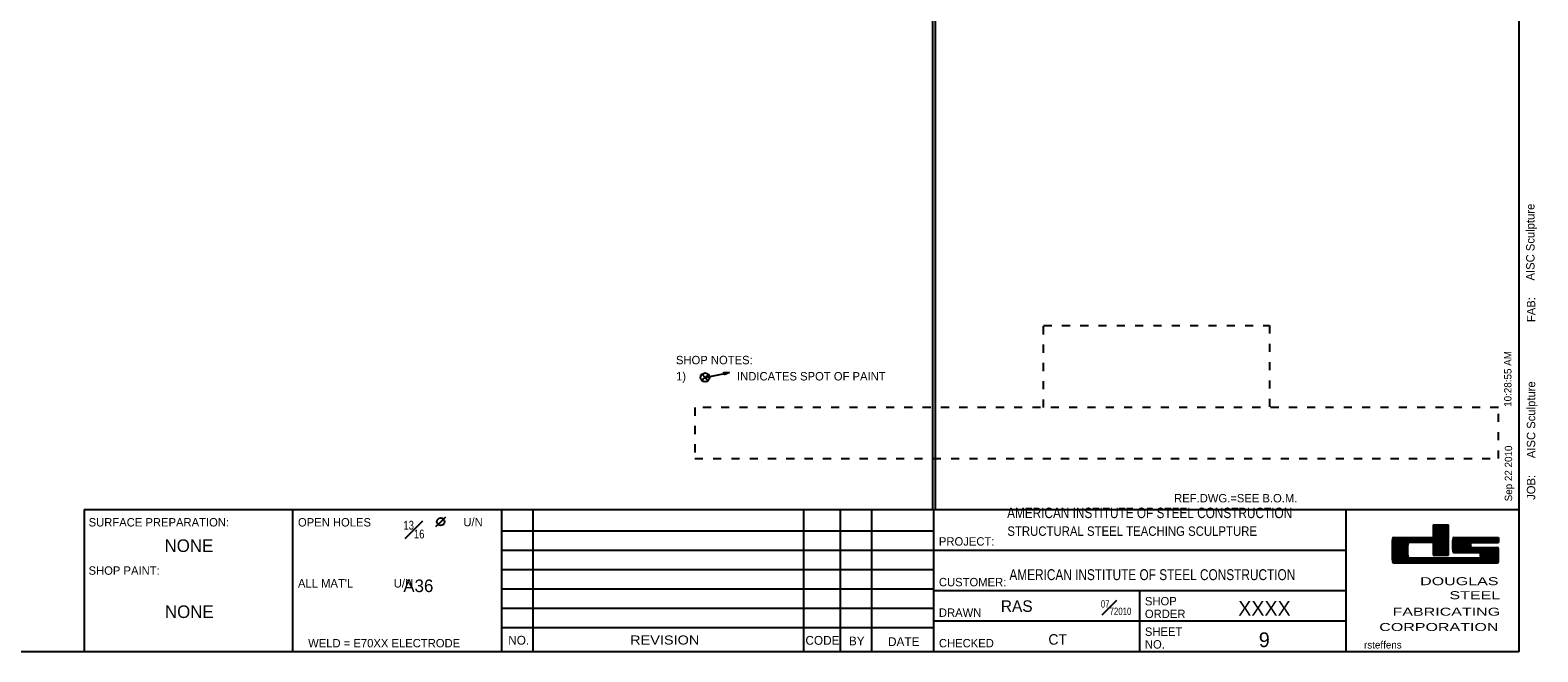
# Model space of a CAD drawing. Header units: inches. Extents: x -17.2 to 17.5, y -11.2 to 11.2.
# Tile 2 of 3: x -1 to 17.5, y -11.2 to -3.6. Entities that reach past the tile are written whole.
import ezdxf
from ezdxf.enums import TextEntityAlignment as Align

# ---------------------------------------------------------------- set-up
doc = ezdxf.new("R2010")
doc.units = ezdxf.units.IN
doc.header["$LTSCALE"] = 2.5
doc.header["$MEASUREMENT"] = 0
doc.linetypes.add('SDS2_3', pattern=[0.05, 0, -0.05])
doc.layers.add('Layer_0', color=7, linetype='Continuous')
doc.styles.add('MTextWidth', font='txt', dxfattribs={"width": 0.8, "height": 0.2})

msp = doc.modelspace()

# ---------------------------------------------------------------- linework, layer by layer
at = {"layer": 'Layer_0', "color": 2, "linetype": 'Continuous'}
for p, q in [((17.25, 11.25), (17.25, -11.25)), ((10.048, 10.837), (10.048, -9.5)), ((10.08, 10.837), (10.08, -9.5)), ((-0.375, -9.5), (-0.375, -11.25)), ((-0.375, -9.5), (17.25, -9.5)), ((2.188, -11.25), (2.188, -9.5)), ((4.75, -9.5), (4.75, -11.25)), ((10.062, -11.25), (10.062, -9.5)), ((15.125, -9.5), (15.125, -11.25)), ((16.198, -9.688), (16.385, -9.688)), ((16.198, -9.728), (16.385, -9.728)), ((16.198, -9.768), (16.385, -9.768)), ((16.198, -9.808), (16.385, -9.808)), ((15.698, -9.888), (16.198, -9.888)), ((15.698, -9.928), (15.885, -9.928)), ((15.698, -9.968), (15.882, -9.968)), ((15.714, -9.844), (16.198, -9.844)), ((16.198, -9.848), (16.385, -9.848)), ((16.198, -9.928), (16.385, -9.928)), ((16.198, -9.968), (16.385, -9.968)), ((16.438, -9.928), (16.656, -9.928)), ((16.438, -9.968), (16.656, -9.968)), ((16.453, -9.844), (17, -9.844)), ((16.672, -9.906), (17, -9.906)), ((16.672, -9.969), (16.984, -9.969)), ((15.698, -10.008), (15.882, -10.008)), ((15.698, -10.048), (15.882, -10.048)), ((15.698, -10.088), (15.885, -10.088)), ((15.698, -10.128), (17, -10.128)), ((15.714, -10.156), (16.984, -10.156)), ((15.901, -10.094), (16.766, -10.094)), ((16.198, -10.008), (16.385, -10.008)), ((16.198, -10.048), (16.385, -10.048)), ((16.198, -10.062), (16.385, -10.062)), ((16.438, -10.008), (17, -10.008)), ((16.453, -10.031), (16.766, -10.031)), ((16.781, -10.048), (17, -10.048)), ((16.781, -10.088), (17, -10.088)), ((4.75, -10.95), (10.064, -10.95)), ((17.25, -11.25), (-17.25, -11.25))]:
    msp.add_line(p, q, dxfattribs=at)
at = {"layer": 'Layer_0', "color": 6, "linetype": 'SDS2_3'}
for p, q in [((11.411, -8.25), (11.411, -7.241)), ((11.411, -7.241), (14.186, -7.241)), ((14.186, -7.241), (14.186, -8.25)), ((7.125, -8.25), (7.125, -8.875)), ((17, -8.25), (7.125, -8.25)), ((17, -8.875), (17, -8.25)), ((7.125, -8.875), (17, -8.875))]:
    msp.add_line(p, q, dxfattribs=at)
at = {"layer": 'Layer_0', "color": 1, "linetype": 'Continuous'}
for p, q in [((7.21, -7.915), (7.252, -7.879)), ((7.252, -7.879), (7.216, -7.837)), ((7.252, -7.879), (7.552, -7.817)), ((7.252, -7.879), (7.294, -7.844)), ((7.287, -7.921), (7.252, -7.879)), ((7.488, -7.845), (7.482, -7.816)), ((7.482, -7.816), (7.552, -7.817)), ((7.552, -7.817), (7.488, -7.845)), ((7.552, -7.817), (7.552, -7.817)), ((4.004, -9.652), (4.066, -9.59)), ((5.134, -9.5), (5.134, -11.25)), ((8.463, -9.5), (8.463, -11.25)), ((8.911, -9.5), (8.911, -11.25)), ((9.296, -9.5), (9.296, -11.25)), ((4.004, -9.652), (3.941, -9.715)), ((4.75, -9.762), (10.064, -9.762)), ((4.75, -10), (10.064, -10)), ((10.062, -10), (15.125, -10)), ((4.75, -10.238), (10.064, -10.238)), ((4.75, -10.475), (10.064, -10.475)), ((15.125, -10.5), (10.062, -10.5)), ((12.594, -11.25), (12.594, -10.5)), ((4.75, -10.712), (10.064, -10.712)), ((15.125, -10.875), (10.062, -10.875))]:
    msp.add_line(p, q, dxfattribs=at)
at = {"layer": 'Layer_0', "color": 5, "linetype": 'Continuous'}
for p, q in [((16.198, -9.688), (16.198, -9.844)), ((16.198, -9.708), (16.385, -9.708)), ((16.198, -9.748), (16.385, -9.748)), ((16.198, -9.788), (16.385, -9.788)), ((16.385, -10.062), (16.385, -9.688)), ((15.698, -9.868), (16.385, -9.868)), ((15.698, -9.908), (15.885, -9.908)), ((15.698, -9.948), (15.882, -9.948)), ((15.698, -9.988), (15.882, -9.988)), ((16.198, -9.906), (15.901, -9.906)), ((16.198, -9.828), (16.385, -9.828)), ((16.198, -9.888), (16.385, -9.888)), ((16.198, -9.888), (16.385, -9.888)), ((16.198, -9.906), (16.198, -10.062)), ((16.198, -9.908), (16.385, -9.908)), ((16.198, -9.948), (16.385, -9.948)), ((16.198, -9.988), (16.385, -9.988)), ((16.438, -9.908), (16.659, -9.908)), ((16.438, -9.948), (16.656, -9.948)), ((16.438, -9.988), (17, -9.988)), ((17, -9.844), (17, -9.906)), ((15.698, -10.028), (15.882, -10.028)), ((15.698, -10.068), (15.885, -10.068)), ((15.698, -10.108), (17, -10.108)), ((15.708, -10.148), (16.992, -10.148)), ((16.198, -10.028), (16.385, -10.028)), ((16.45, -10.028), (17, -10.028)), ((16.781, -10.068), (17, -10.068))]:
    msp.add_line(p, q, dxfattribs=at)
at = {"layer": 'Layer_0', "color": 3, "linetype": 'Continuous'}
for p, q in [((16.438, -9.863), (17, -9.863)), ((16.438, -9.888), (17, -9.888))]:
    msp.add_line(p, q, dxfattribs=at)
at = {"layer": 'Layer_0', "color": 1, "linetype": 'Continuous'}
for centre, radius in [((7.252, -7.879), 0.0547), ((4.004, -9.652), 0.0469)]:
    msp.add_circle(centre, radius, dxfattribs=at)
at = {"layer": 'Layer_0', "color": 3, "linetype": 'Continuous'}
for centre, radius, start, end in [((17.693, -10), 2, 175.9681, 184.0319), ((15.714, -9.859), 0.0156, 90, 180), ((17.884, -10), 2, 177.7613, 182.2387), ((15.901, -9.922), 0.0156, 90, 180), ((18.436, -9.938), 2, 177.7613, 182.2387), ((16.453, -9.859), 0.0156, 90, 180), ((16.672, -9.922), 0.0156, 90, 180), ((18.656, -9.938), 2, 179.5524, 180.4476), ((16.672, -9.953), 0.0156, 180, 270), ((16.984, -9.984), 0.0156, 0, 90), ((15.002, -10.062), 2, 357.7613, 2.2387), ((15.714, -10.141), 0.0156, 180, 270), ((15.901, -10.078), 0.0156, 180, 270), ((16.453, -10.016), 0.0156, 180, 270), ((16.766, -10.047), 0.0156, 0, 90), ((16.766, -10.078), 0.0156, 270, 0), ((14.781, -10.062), 2, 359.5524, 0.4476), ((16.984, -10.141), 0.0156, 270, 0)]:
    msp.add_arc(centre, radius, start, end, dxfattribs=at)

# ---------------------------------------------------------------- texts
at = {"layer": 'Layer_0', "color": 1, "linetype": 'Continuous'}
for s, height, p in [('AISC Sculpture', 0.10322, (17.443, -6.688)), ('FAB:', 0.1032, (17.452, -7.199)), ('10:28:55 AM', 0.09032, (17.16, -8.24)), ('AISC Sculpture', 0.10322, (17.452, -8.87)), ('Sep 22 2010', 0.09032, (17.168, -9.401)), ('JOB:', 0.1032, (17.452, -9.383))]:
    msp.add_text(s, height=height, rotation=90, dxfattribs=at).set_placement(p)
at = {"layer": 'Layer_0', "color": 2, "linetype": 'Continuous'}
for s, height, p in [('SHOP NOTES:', 0.10322, (6.894, -7.717)), ('1)', 0.1032, (6.895, -7.916)), ('INDICATES SPOT OF PAINT', 0.10322, (7.645, -7.916)), ('REF.DWG.=SEE B.O.M.', 0.10322, (13.015, -9.414)), ('SURFACE PREPARATION:', 0.10322, (-0.322, -9.71)), ('OPEN HOLES', 0.1032, (2.25, -9.71)), ('U/N', 0.1032, (4.282, -9.707)), ('PROJECT:', 0.1032, (10.125, -9.945)), ('SHOP PAINT:', 0.10322, (-0.323, -10.303)), ("ALL MAT'L             U/N", 0.10322, (2.25, -10.46)), ('CUSTOMER:', 0.1032, (10.125, -10.445)), ('DRAWN', 0.1032, (10.125, -10.82)), ('RAS', 0.1419, (10.886, -10.759)), ('SHOP', 0.1032, (12.656, -10.679)), ('ORDER', 0.1032, (12.656, -10.835)), ('WELD = E70XX ELECTRODE', 0.10322, (2.375, -11.195)), ('CODE', 0.1084, (8.485, -11.163)), ('BY', 0.1084, (9.019, -11.17)), ('CHECKED', 0.1032, (10.125, -11.195)), ('CT', 0.129, (11.47, -11.162)), ('SHEET', 0.1032, (12.656, -11.054)), ('NO.', 0.1032, (12.656, -11.21))]:
    msp.add_text(s, height=height, dxfattribs=at).set_placement(p)
for s, height, width, p in [('AMERICAN INSTITUTE OF STEEL CONSTRUCTION', 0.12902, 0.84, (10.963, -9.478)), ('STRUCTURAL STEEL TEACHING SCULPTURE', 0.11612, 0.9, (10.966, -9.709))]:
    msp.add_text(s, height=height, dxfattribs=dict(at, width=width)).set_placement(p, align=Align.TOP_LEFT)
for s, height, p in [('NONE', 0.1548, (0.91, -10.023)), ('A36', 0.1548, (3.729, -10.516)), ('XXXX', 0.1806, (14.125, -10.806)), ('NO.', 0.1084, (4.962, -11.162)), ('DATE', 0.1084, (9.693, -11.179)), ('9', 0.181, (14.123, -11.192))]:
    msp.add_text(s, height=height, dxfattribs=at).set_placement(p, align=Align.CENTER)
at = {"layer": 'Layer_0', "color": 2, "linetype": 'Continuous', "width": 0.81}
msp.add_text('AMERICAN INSTITUTE OF STEEL CONSTRUCTION', height=0.13418, dxfattribs=at).set_placement((10.991, -10.369))
at = {"layer": 'Layer_0', "color": 5, "linetype": 'Continuous', "width": 1.5}
for s, height, p in [('DOUGLAS', 0.0981, (17, -10.431)), ('STEEL', 0.0981, (17.021, -10.603)), ('FABRICATING', 0.09806, (17.021, -10.806)), ('CORPORATION', 0.09806, (17, -10.994))]:
    msp.add_text(s, height=height, dxfattribs=at).set_placement(p, align=Align.RIGHT)
at = {"layer": 'Layer_0', "color": 2, "linetype": 'Continuous'}
msp.add_text('NONE', height=0.1548, dxfattribs=at).set_placement((0.915, -10.757), align=Align.MIDDLE_CENTER)
at = {"layer": 'Layer_0', "color": 2, "linetype": 'Continuous', "width": 1.2}
msp.add_text('REVISION', height=0.111, dxfattribs=at).set_placement((6.756, -11.16), align=Align.CENTER)
at = {"layer": 'Layer_0', "color": 1, "linetype": 'Continuous'}
msp.add_text('rsteffens', height=0.0903, dxfattribs=at).set_placement((15.348, -11.209))
at = {"layer": 'Layer_0', "color": 2, "linetype": 'Continuous', "style": 'MTextWidth'}
for s, insert, char_height, attachment_point in [('\\A1;{\\H0.70x;\\S13#16;}', (3.675, -9.857), 0.15483, 8), ('\\A1;{\\H0.70x;\\S07#72010;}', (12.49, -10.797), 0.12902, 9)]:
    msp.add_mtext(s, dxfattribs=dict(at, insert=insert, char_height=char_height, attachment_point=attachment_point))

doc.saveas('drawing.dxf')
